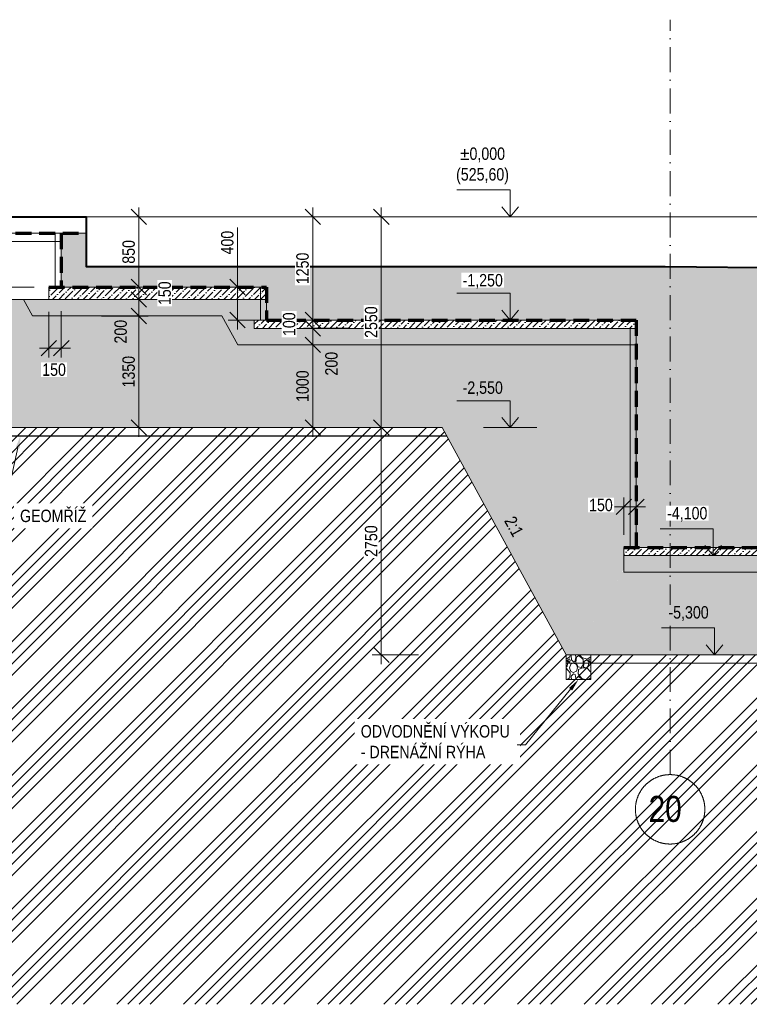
# Model space of a CAD drawing. Header units: millimetres. Extents: x -2694 to 670324, y -147023 to 76385.
# Tile 46 of 51: x 635023 to 643854, y -147023 to -135108. Entities that reach past the tile are written whole.
import ezdxf
from ezdxf import colors
from ezdxf.entities.mleader import LeaderData, LeaderLine
from ezdxf.math import Vec2, Vec3

# ---------------------------------------------------------------- set-up
doc = ezdxf.new("R2010")
doc.units = ezdxf.units.MM
doc.header["$LTSCALE"] = 10
for name, pattern in [('Cerchovana 2x', [0.5, 0.3, -0.1, 0, -0.1]), ('DASHDOT', [25.4, 12.7, -6.35, 0, -6.35]), ('ČÁRKOVANÁ', [19.05, 12.7, -6.35])]:
    doc.linetypes.add(name, pattern=pattern)
doc.layers.get('0').update_dxf_attribs({"lineweight": 20})
doc.layers.get('Defpoints').update_dxf_attribs({"lineweight": 20})
for name, color, linetype, lineweight in [('_A_OSY_HPFM', 253, 'DASHDOT', 13), ('A_CARK', 72, 'ČÁRKOVANÁ', 20), ('A_KOTY', 7, 'Continuous', 13), ('A_LEGENDY', 21, 'Continuous', 13), ('A_TENKA', 4, 'Continuous', 20), ('A_TENKA_ZEMNI_PRACE', 31, 'Continuous', 20), ('A_TUCNA', 1, 'Continuous', 40)]:
    doc.layers.add(name, color=color, linetype=linetype, lineweight=lineweight)
doc.layers.add('A_SRAF', color=8, linetype='Continuous', lineweight=13, transparency=0.3)
doc.layers.add('A_SRAFY_ZB', color=7, linetype='Continuous', lineweight=13, true_color=0xc8c8c8, transparency=0.3)
doc.styles.add('KÓTY', font='ARIALN.TTF')
doc.linetypes.add('CIKCAK', pattern='A,0.00254,-5.08,[131,ltypeshp.shx,S=5.08,R=0,X=-5.08,Y=0],-10.16,[131,ltypeshp.shx,S=5.08,R=180,X=5.08,Y=0],-5.08', length=20.32254)
doc.dimstyles.new('INPROS - 75', dxfattribs={"dimscale": 75, "dimtxt": 2, "dimasz": 2.5, "dimexe": 1.5, "dimexo": 2, "dimtad": 1, "dimdec": 0, "dimrnd": 5, "dimtxsty": 'KÓTY', "dimblk": 'OBLIQUE', "dimcen": 2.5, "dimdle": 1.5, "dimadec": 0, "dimazin": 0, "dimtfac": 1, "dimtdec": 0, "dimtmove": 2, "dimatfit": 3, "dimldrblk": 'OBLIQUE', "dimfxl": 6, "dimfxlon": 1, "dimtfill": 1, "dimlwd": -1, "dimlwe": -1, "dimarcsym": 0})

# ---------------------------------------------------------------- blocks, each defined once
blk = doc.blocks.new('_Oblique')
at = {"color": 0, "linetype": 'ByBlock', "lineweight": -2}
blk.add_line((-0.5, -0.5), (0.5, 0.5), dxfattribs=at)
blk = doc.blocks.new('*D414')
at = {"layer": 'A_KOTY', "color": 0, "transparency": 16777216}
for p, q in [((636465, -138456), (636465, -137381)), ((636465, -137493), (636577, -137493)), ((636465, -138343), (636577, -138343))]:
    blk.add_line(p, q, dxfattribs=at)
at = {"layer": 'Defpoints', "color": 0, "transparency": 16777216}
for p in [(636426, -137493), (636465, -137493), (636426, -138343)]:
    blk.add_point(p, dxfattribs=at)
at = {"layer": 'A_KOTY', "color": 0, "transparency": 16777216, "xscale": 187.5, "yscale": 187.5, "zscale": 187.5}
for p, rotation in [((636465, -137493), 90), ((636465, -138343), 270)]:
    blk.add_blockref('_Oblique', p, dxfattribs=dict(at, rotation=rotation))
at = {"layer": 'A_KOTY', "color": 0, "transparency": 16777216, "insert": (636342, -137918), "char_height": 150, "attachment_point": 5, "rotation": 90, "style": 'KÓTY', "bg_fill": 3, "box_fill_scale": 1.1, "bg_fill_color": 256, "bg_fill_true_color": 13158600, "bg_fill_transparency": 0}
blk.add_mtext('850', dxfattribs=at)
blk = doc.blocks.new('*D415')
at = {"layer": 'A_KOTY', "color": 0, "transparency": 16777216}
for p, q in [((636465, -138231), (636465, -138606)), ((636465, -138343), (636577, -138343)), ((636015, -138494), (636577, -138494))]:
    blk.add_line(p, q, dxfattribs=at)
at = {"layer": 'Defpoints', "color": 0, "transparency": 16777216}
for p in [(636426, -138343), (635376, -138494), (636465, -138494)]:
    blk.add_point(p, dxfattribs=at)
at = {"layer": 'A_KOTY', "color": 0, "transparency": 16777216, "xscale": 187.5, "yscale": 187.5, "zscale": 187.5}
for p, rotation in [((636465, -138343), 90), ((636465, -138494), 270)]:
    blk.add_blockref('_Oblique', p, dxfattribs=dict(at, rotation=rotation))
at = {"layer": 'A_KOTY', "color": 0, "transparency": 16777216, "insert": (636778, -138418), "char_height": 150, "attachment_point": 5, "rotation": 90, "style": 'KÓTY', "bg_fill": 3, "box_fill_scale": 1.1, "bg_fill_color": 256, "bg_fill_true_color": 13158600, "bg_fill_transparency": 0}
blk.add_mtext('150', dxfattribs=at)
blk = doc.blocks.new('*D416')
at = {"layer": 'A_KOTY', "color": 0, "transparency": 16777216}
for p, q in [((636465, -138381), (636465, -138806)), ((636015, -138494), (636577, -138494)), ((636015, -138694), (636577, -138694))]:
    blk.add_line(p, q, dxfattribs=at)
at = {"layer": 'Defpoints', "color": 0, "transparency": 16777216}
for p in [(635376, -138494), (635176, -138694), (636465, -138694)]:
    blk.add_point(p, dxfattribs=at)
at = {"layer": 'A_KOTY', "color": 0, "transparency": 16777216, "xscale": 187.5, "yscale": 187.5, "zscale": 187.5}
for p, rotation in [((636465, -138494), 90), ((636465, -138694), 270)]:
    blk.add_blockref('_Oblique', p, dxfattribs=dict(at, rotation=rotation))
at = {"layer": 'A_KOTY', "color": 0, "transparency": 16777216, "insert": (636245, -138884), "char_height": 150, "attachment_point": 5, "rotation": 90, "style": 'KÓTY', "bg_fill": 3, "box_fill_scale": 1.1, "bg_fill_color": 256, "bg_fill_true_color": 13158600, "bg_fill_transparency": 0}
blk.add_mtext('200', dxfattribs=at)
blk = doc.blocks.new('*D417')
at = {"layer": 'A_KOTY', "color": 0, "transparency": 16777216}
for p, q in [((636465, -138581), (636465, -140156)), ((636015, -138694), (636577, -138694)), ((636015, -140043), (636577, -140043))]:
    blk.add_line(p, q, dxfattribs=at)
at = {"layer": 'Defpoints', "color": 0, "transparency": 16777216}
for p in [(635176, -138694), (635754, -140043), (636465, -140043)]:
    blk.add_point(p, dxfattribs=at)
at = {"layer": 'A_KOTY', "color": 0, "transparency": 16777216, "xscale": 187.5, "yscale": 187.5, "zscale": 187.5}
for p, rotation in [((636465, -138694), 90), ((636465, -140043), 270)]:
    blk.add_blockref('_Oblique', p, dxfattribs=dict(at, rotation=rotation))
at = {"layer": 'A_KOTY', "color": 0, "transparency": 16777216, "insert": (636342, -139368), "char_height": 150, "attachment_point": 5, "rotation": 90, "style": 'KÓTY', "bg_fill": 3, "box_fill_scale": 1.1, "bg_fill_color": 256, "bg_fill_true_color": 13158600, "bg_fill_transparency": 0}
blk.add_mtext('1350', dxfattribs=at)
blk = doc.blocks.new('*D418')
at = {"layer": 'A_KOTY', "color": 0, "transparency": 16777216}
for p, q in [((639850, -137493), (639288, -137493)), ((639400, -137381), (639400, -140156)), ((639850, -140043), (639288, -140043))]:
    blk.add_line(p, q, dxfattribs=at)
at = {"layer": 'Defpoints', "color": 0, "transparency": 16777216}
for p in [(640136, -137493), (639400, -140043), (640136, -140043)]:
    blk.add_point(p, dxfattribs=at)
at = {"layer": 'A_KOTY', "color": 0, "transparency": 16777216, "xscale": 187.5, "yscale": 187.5, "zscale": 187.5}
for p, rotation in [((639400, -137493), 90), ((639400, -140043), 270)]:
    blk.add_blockref('_Oblique', p, dxfattribs=dict(at, rotation=rotation))
at = {"layer": 'A_KOTY', "color": 0, "transparency": 16777216, "insert": (639277, -138768), "char_height": 150, "attachment_point": 5, "rotation": 90, "style": 'KÓTY', "bg_fill": 3, "box_fill_scale": 1.1, "bg_fill_color": 256, "bg_fill_true_color": 13158600, "bg_fill_transparency": 0}
blk.add_mtext('2550', dxfattribs=at)
blk = doc.blocks.new('*D419')
at = {"layer": 'A_KOTY', "color": 0, "transparency": 16777216}
for p, q in [((639400, -139931), (639400, -142906)), ((639850, -140043), (639288, -140043)), ((639850, -142793), (639288, -142793))]:
    blk.add_line(p, q, dxfattribs=at)
at = {"layer": 'Defpoints', "color": 0, "transparency": 16777216}
for p in [(640136, -140043), (639400, -142793), (641636, -142793)]:
    blk.add_point(p, dxfattribs=at)
at = {"layer": 'A_KOTY', "color": 0, "transparency": 16777216, "xscale": 187.5, "yscale": 187.5, "zscale": 187.5}
for p, rotation in [((639400, -140043), 90), ((639400, -142793), 270)]:
    blk.add_blockref('_Oblique', p, dxfattribs=dict(at, rotation=rotation))
at = {"layer": 'A_KOTY', "color": 0, "transparency": 16777216, "insert": (639277, -141418), "char_height": 150, "attachment_point": 5, "rotation": 90, "style": 'KÓTY', "bg_fill": 3, "box_fill_scale": 1.1, "bg_fill_color": 256, "bg_fill_true_color": 13158600, "bg_fill_transparency": 0}
blk.add_mtext('2750', dxfattribs=at)
blk = doc.blocks.new('*D420')
at = {"layer": 'A_KOTY', "color": 0, "transparency": 16777216}
for p, q in [((638570, -138856), (638570, -137381)), ((638570, -137493), (638683, -137493)), ((638570, -138743), (638683, -138743))]:
    blk.add_line(p, q, dxfattribs=at)
at = {"layer": 'Defpoints', "color": 0, "transparency": 16777216}
for p in [(638552, -137493), (638570, -137493), (638552, -138743)]:
    blk.add_point(p, dxfattribs=at)
at = {"layer": 'A_KOTY', "color": 0, "transparency": 16777216, "xscale": 187.5, "yscale": 187.5, "zscale": 187.5}
for p, rotation in [((638570, -137493), 90), ((638570, -138743), 270)]:
    blk.add_blockref('_Oblique', p, dxfattribs=dict(at, rotation=rotation))
at = {"layer": 'A_KOTY', "color": 0, "transparency": 16777216, "insert": (638447, -138118), "char_height": 150, "attachment_point": 5, "rotation": 90, "style": 'KÓTY', "bg_fill": 3, "box_fill_scale": 1.1, "bg_fill_color": 256, "bg_fill_true_color": 13158600, "bg_fill_transparency": 0}
blk.add_mtext('1250', dxfattribs=at)
blk = doc.blocks.new('*D421')
at = {"layer": 'A_KOTY', "color": 0, "transparency": 16777216}
for p, q in [((638570, -138631), (638570, -138956)), ((638570, -138743), (638683, -138743)), ((639020, -138843), (638458, -138843))]:
    blk.add_line(p, q, dxfattribs=at)
at = {"layer": 'Defpoints', "color": 0, "transparency": 16777216}
for p in [(638552, -138743), (638570, -138843), (639400, -138843)]:
    blk.add_point(p, dxfattribs=at)
at = {"layer": 'A_KOTY', "color": 0, "transparency": 16777216, "xscale": 187.5, "yscale": 187.5, "zscale": 187.5}
for p, rotation in [((638570, -138743), 90), ((638570, -138843), 270)]:
    blk.add_blockref('_Oblique', p, dxfattribs=dict(at, rotation=rotation))
at = {"layer": 'A_KOTY', "color": 0, "transparency": 16777216, "insert": (638285, -138793), "char_height": 150, "attachment_point": 5, "rotation": 90, "style": 'KÓTY', "bg_fill": 3, "box_fill_scale": 1.1, "bg_fill_color": 256, "bg_fill_true_color": 13158600, "bg_fill_transparency": 0}
blk.add_mtext('100', dxfattribs=at)
blk = doc.blocks.new('*D422')
at = {"layer": 'A_KOTY', "color": 0, "transparency": 16777216}
for p, q in [((638570, -138731), (638570, -139156)), ((639020, -138843), (638458, -138843)), ((639020, -139043), (638458, -139043))]:
    blk.add_line(p, q, dxfattribs=at)
at = {"layer": 'Defpoints', "color": 0, "transparency": 16777216}
for p in [(639400, -138843), (638570, -139043), (639400, -139043)]:
    blk.add_point(p, dxfattribs=at)
at = {"layer": 'A_KOTY', "color": 0, "transparency": 16777216, "xscale": 187.5, "yscale": 187.5, "zscale": 187.5, "rotation": 90}
blk.add_blockref('_Oblique', (638570, -138843), dxfattribs=at)
at = {"layer": 'A_KOTY', "color": 0, "transparency": 16777216, "insert": (638797, -139271), "char_height": 150, "attachment_point": 5, "rotation": 90, "style": 'KÓTY', "bg_fill": 3, "box_fill_scale": 1.1, "bg_fill_color": 256, "bg_fill_true_color": 13158600, "bg_fill_transparency": 0}
blk.add_mtext('200', dxfattribs=at)
at = {"layer": 'A_KOTY', "color": 0, "transparency": 16777216, "xscale": 187.5, "yscale": 187.5, "zscale": 187.5, "rotation": 270}
blk.add_blockref('_Oblique', (638570, -139043), dxfattribs=at)
blk = doc.blocks.new('*D423')
at = {"layer": 'A_KOTY', "color": 0, "transparency": 16777216}
for p, q in [((638570, -138931), (638570, -140156)), ((639020, -139043), (638458, -139043)), ((639020, -140043), (638458, -140043))]:
    blk.add_line(p, q, dxfattribs=at)
at = {"layer": 'Defpoints', "color": 0, "transparency": 16777216}
for p in [(639400, -139043), (638570, -140043), (639400, -140043)]:
    blk.add_point(p, dxfattribs=at)
at = {"layer": 'A_KOTY', "color": 0, "transparency": 16777216, "xscale": 187.5, "yscale": 187.5, "zscale": 187.5}
for p, rotation in [((638570, -139043), 90), ((638570, -140043), 270)]:
    blk.add_blockref('_Oblique', p, dxfattribs=dict(at, rotation=rotation))
at = {"layer": 'A_KOTY', "color": 0, "transparency": 16777216, "insert": (638447, -139543), "char_height": 150, "attachment_point": 5, "rotation": 90, "style": 'KÓTY', "bg_fill": 3, "box_fill_scale": 1.1, "bg_fill_color": 256, "bg_fill_true_color": 13158600, "bg_fill_transparency": 0}
blk.add_mtext('1000', dxfattribs=at)
blk = doc.blocks.new('*D425')
at = {"layer": 'A_KOTY', "color": 0, "transparency": 16777216}
for p, q in [((637659, -137621), (637659, -138343)), ((637659, -138856), (637659, -138231)), ((637861, -138343), (637547, -138343)), ((637861, -138743), (637547, -138743))]:
    blk.add_line(p, q, dxfattribs=at)
at = {"layer": 'Defpoints', "color": 0, "transparency": 16777216}
for p in [(637659, -138343), (638011, -138343), (638011, -138743)]:
    blk.add_point(p, dxfattribs=at)
at = {"layer": 'A_KOTY', "color": 0, "transparency": 16777216, "xscale": 187.5, "yscale": 187.5, "zscale": 187.5}
for p, rotation in [((637659, -138343), 90), ((637659, -138743), 270)]:
    blk.add_blockref('_Oblique', p, dxfattribs=dict(at, rotation=rotation))
at = {"layer": 'A_KOTY', "color": 0, "transparency": 16777216, "insert": (637536, -137806), "char_height": 150, "attachment_point": 5, "rotation": 90, "style": 'KÓTY', "bg_fill": 3, "box_fill_scale": 1.1, "bg_fill_color": 256, "bg_fill_true_color": 13158600, "bg_fill_transparency": 0}
blk.add_mtext('400', dxfattribs=at)
blk = doc.blocks.new('*D439')
at = {"layer": 'A_KOTY', "color": 0, "transparency": 16777216}
for p, q in [((642336, -141343), (642336, -140889)), ((642486, -141343), (642486, -140889)), ((642599, -141002), (642224, -141002))]:
    blk.add_line(p, q, dxfattribs=at)
at = {"layer": 'Defpoints', "color": 0, "transparency": 16777216}
for p in [(642336, -141002), (642336, -141493), (642486, -141493)]:
    blk.add_point(p, dxfattribs=at)
at = {"layer": 'A_KOTY', "color": 0, "transparency": 16777216, "xscale": 187.5, "yscale": 187.5, "zscale": 187.5}
blk.add_blockref('_Oblique', (642486, -141002), dxfattribs=at)
at = {"layer": 'A_KOTY', "color": 0, "transparency": 16777216, "insert": (642058, -140982), "char_height": 150, "attachment_point": 5, "style": 'KÓTY', "bg_fill": 3, "box_fill_scale": 1.1, "bg_fill_color": 256, "bg_fill_true_color": 13158600, "bg_fill_transparency": 0}
blk.add_mtext('150', dxfattribs=at)
at = {"layer": 'A_KOTY', "color": 0, "transparency": 16777216, "xscale": 187.5, "yscale": 187.5, "zscale": 187.5, "rotation": 180}
blk.add_blockref('_Oblique', (642336, -141002), dxfattribs=at)
blk = doc.blocks.new('*D441')
at = {"layer": 'A_KOTY', "color": 0, "transparency": 16777216}
for p, q in [((635376, -138644), (635376, -139196)), ((635526, -138634), (635526, -139196)), ((635639, -139084), (635264, -139084))]:
    blk.add_line(p, q, dxfattribs=at)
at = {"layer": 'Defpoints', "color": 0, "transparency": 16777216}
for p in [(635526, -138343), (635376, -138494), (635376, -139084)]:
    blk.add_point(p, dxfattribs=at)
at = {"layer": 'A_KOTY', "color": 0, "transparency": 16777216, "xscale": 187.5, "yscale": 187.5, "zscale": 187.5, "rotation": 180}
blk.add_blockref('_Oblique', (635376, -139084), dxfattribs=at)
at = {"layer": 'A_KOTY', "color": 0, "transparency": 16777216, "xscale": 187.5, "yscale": 187.5, "zscale": 187.5}
blk.add_blockref('_Oblique', (635526, -139084), dxfattribs=at)
at = {"layer": 'A_KOTY', "color": 0, "transparency": 16777216, "insert": (635439, -139344), "char_height": 150, "attachment_point": 5, "style": 'KÓTY', "bg_fill": 3, "box_fill_scale": 1.1, "bg_fill_color": 256, "bg_fill_true_color": 13158600, "bg_fill_transparency": 0}
blk.add_mtext('150', dxfattribs=at)

msp = doc.modelspace()

# ---------------------------------------------------------------- hatches: boundary and pattern name
at = {"layer": 'A_SRAF'}
h = msp.add_hatch(dxfattribs=at)
h.set_pattern_fill('ANSI36', color=256, scale=16.5, angle=-1.27e-14)
h.paths.add_polyline_path([(638011.3, -138343.2), (636876.3, -138343.2), (636426.3, -138343.2), (635526.3, -138343.2), (635376.3, -138343.2), (635376.2, -138493.5), (636876.2, -138493.6), (638011.3, -138493.7)])
h = msp.add_hatch(dxfattribs=at)
h.set_pattern_fill('ANSI34', color=256, scale=30)
h.set_pattern_definition([(45, (0, 29851), (-404.11153, 404.11153), []), (45, (134.7, 29851), (-404.11153, 404.11153), []), (45, (269.4, 29851), (-404.11153, 404.11153), []), (45, (404.1, 29851), (-404.11153, 404.11153), [])])
h.paths.add_polyline_path([(670067, -138493.2), (668249.3, -138493.3), (667474.3, -140043.2), (658711.8, -140043.2), (657211.8, -142793.2), (641635.7, -142793.2), (640135.7, -140043.2), (631301.5, -140043.2), (631056.1, -139593.2), (628780.5, -139593.2), (628780.5, -147022.8), (670067.2, -147022.8)])
h = msp.add_hatch(dxfattribs=at)
h.set_pattern_fill('GRAVEL', color=256, scale=11, angle=-90)
h.paths.add_polyline_path([(638011.3, -138493.7), (635067.3, -138493.5), (635176.4, -138693.5), (637470.7, -138693.5), (637661.4, -139043.2), (637811.4, -139043.2), (642486.3, -139043.2), (642486.3, -138843.2), (639361.3, -138843.2), (637861.3, -138843.2), (637861.3, -138743.2), (638011.3, -138743.2)])
h = msp.add_hatch(dxfattribs=at)
h.set_pattern_fill('ANSI36', color=256, scale=16.5, angle=-1.27e-14)
h.paths.add_polyline_path([(642486.3, -138743.2), (639361.3, -138743.2), (638011.3, -138743.2), (637861.3, -138743.2), (637861.3, -138843.2), (639361.3, -138843.2), (642486.3, -138843.2)])
h = msp.add_hatch(dxfattribs=at)
h.set_pattern_fill('GRAVEL', color=256, scale=11, angle=-90)
h.paths.add_polyline_path([(649673.8, -141049.4), (648173.8, -141049.4), (648173.8, -141493.2), (648323.8, -141493.2), (648323.8, -141593.2), (648173.8, -141593.2), (642428.5, -141593.2), (642336.3, -141753), (642336.3, -141793.2), (656511.2, -141793.2), (656511.2, -141753), (656419, -141593.2), (656361.2, -141593.2), (649523.8, -141593.2), (649523.8, -141493.2), (649673.8, -141493.2)])
h.paths.add_polyline_path([(642428.5, -141593.2), (642336.3, -141593.2), (642336.3, -141753)], flags=17)
h.paths.add_polyline_path([(656511.2, -141593.2), (656419, -141593.2), (656511.2, -141753)], flags=17)
h = msp.add_hatch(dxfattribs=at)
h.set_pattern_fill('ANSI36', color=256, scale=16.5, angle=-1.27e-14)
h.paths.add_polyline_path([(642486.3, -141493.2), (642336.3, -141493.2), (642336.3, -141593.2), (642428.5, -141593.2)])
h.paths.add_polyline_path([(648323.8, -141493.2), (648173.8, -141493.2), (642486.3, -141493.2), (642428.5, -141593.2), (648173.8, -141593.2), (648323.8, -141593.2)])
h = msp.add_hatch(dxfattribs=at)
h.set_pattern_fill('GRAVEL', color=256, scale=10, angle=-90)
h.set_pattern_definition([(138.0127875, (624199.927, 211448.986), (-2285.9999999, 2032.0000002), [34.17214, -3383.04836]), (94.969741, (624174.527, 211471.846), (254.00001447, -3047.9999988), [58.64047, -5805.40489]), (42.510447, (624169.447, 211530.266), (-2793.999999, -2540.0000011), [41.34815, -4093.47228]), (177.273689, (624105.947, 211629.326), (5079.99999997, -254.00000053), [53.40045, -5286.64374]), (202.833654, (624052.607, 211631.866), (3047.99999996, 1270.0000001), [52.36337, -5183.98077]), (267.273689, (624004.347, 211611.546), (254.00000053, 5079.99999997), [53.40045, -5286.64374]), (307.6942405, (624001.807, 211558.206), (-2540.0000002, 3301.99999985), [70.61937, -6991.31153]), (342.2553284, (624044.987, 211502.326), (5587.99999985, -1778.00000048), [66.67195, -6600.52566]), (31.4295656, (624108.487, 211482.006), (3301.99999982, 2032.0000003), [53.5813, -5304.55457]), (85.236358, (624154.207, 211509.946), (-254.0000004, -2794), [61.17133, -2997.3937]), (132.3974378, (624159.287, 211570.906), (-2794.0000001, 3047.9999999), [79.1078, -7831.67725]), (48.814075, (624103.407, 211377.866), (1524.0000001, 1777.9999999), [27.00045, -2673.05658]), (81.4692344, (624121.187, 211398.186), (-507.99999942, -3302.0000001), [51.3682, -5085.4639]), (135, (624128.8, 211448.99), (-254, 8e-14), [35.92093, -323.28931]), (113.19859, (624159.287, 211466.766), (508, -1270), [19.34413, -1915.06224]), (201.80141, (624151.667, 211484.546), (762, 254), [27.35656, -1340.4753]), (300.963757, (624126.267, 211474.386), (508, -762), [44.43197, -1436.62982]), (71.56505, (624149.13, 211436.286), (-254, -508), [32.12871, -771.08981]), (286.3895403, (624151.667, 211631.866), (762, -2540), [45.0088, -4455.88267]), (340.346176, (624164.367, 211588.686), (-2794, 1016.0000001), [37.7599, -3738.22157]), (203.19859, (624199.927, 211436.286), (1270, 508), [38.68801, -1895.71836]), (253.6104597, (624164.367, 211421.046), (761.9999998, 2540.00000005), [45.0088, -4455.88267]), (249.443955, (623994.187, 211631.866), (508, 1270), [43.40352, -2126.77343]), (204.7751406, (623978.947, 211591.226), (2793.9999993, 1270.0000015), [36.36721, -3600.35934]), (336.80141, (623945.927, 211433.746), (1270, -508), [38.68801, -1895.71836]), (287.3540246, (623981.487, 211418.506), (-1016.0000002, 3301.99999993), [42.57827, -4215.2376]), (339.443955, (623945.927, 211558.206), (-1270, 508), [21.70176, -2148.4752]), (11.309932, (623945.927, 211448.986), (1016, 254), [12.95146, -1282.1995]), (75.963757, (623958.627, 211451.526), (-254, -762), [52.36337, -994.90546]), (96.009006, (623971.327, 211502.326), (254.00000013, -2540), [48.5267, -4804.13649]), (213.690068, (624103.41, 211474.386), (508, 254), [36.63239, -879.17764]), (263.1572266, (624072.927, 211454.066), (-507.99999977, -4318.00000003), [63.95568, -6331.6009]), (330.945396, (624065.307, 211390.566), (-1778, 1016), [26.15082, -2588.93923]), (360, (624088.17, 211377.87), (254, 254), [15.24, -238.76]), (30.256437, (623978.947, 211507.406), (-1778.0000001, -1015.9999999), [35.2867, -3493.39408]), (318.0127875, (624009.427, 211525.186), (2285.9999999, -2032.0000002), [68.34429, -3348.87622]), (270, (624060.23, 211479.47), (254, -254), [66.04, -187.96]), (235.3048465, (624060.227, 211413.426), (-1777.9999986, -2540.00000096), [40.16096, -3975.93167]), (164.054604, (624037.367, 211380.406), (-1016, 254), [36.9829, -1812.165]), (117.6459754, (624001.807, 211390.566), (-2539.99999966, 4826.00000018), [60.21451, -5961.24644]), (85.4260787, (623973.867, 211443.906), (254, 3302), [63.70295, -6306.58465])])
h.paths.add_polyline_path([(641935.7, -143093.2), (641935.7, -142793.2), (641635.7, -142793.2), (641635.7, -143093.2)])
at = {"layer": 'A_SRAFY_ZB', "linetype": 'Continuous', "lineweight": -3}
for points in [[(635826.3, -137693.2), (635526.3, -137693.2), (635526.3, -138093.2), (635826.3, -138093.2)], [(636426.3, -138093.2), (635526.3, -138093.2), (635526.3, -138343.2), (636426.3, -138343.2)], [(638011.3, -138093.2), (636426.3, -138093.2), (636426.3, -138343.2), (638011.3, -138343.2)], [(647373.8, -139893.2), (647373.8, -138142), (642486.3, -138093.2), (642486.3, -141493.2), (648173.8, -141493.2), (648173.8, -139893.2)]]:
    msp.add_hatch(color=256, dxfattribs=at).paths.add_polyline_path(points, flags=0)
msp.add_hatch(color=256, dxfattribs=at).paths.add_polyline_path([(642486.3, -138743.2), (642486.3, -138093.2), (638011.3, -138093.2), (638011.3, -138743.2)])

# ---------------------------------------------------------------- linework, layer by layer
at = {"layer": '_A_OSY_HPFM', "linetype": 'Cerchovana 2x', "ltscale": 100, "transparency": 33554687}
msp.add_line((642895.6, -144243.5), (642895.6, -135108.3), dxfattribs=at)
at = {"layer": '_A_OSY_HPFM', "linetype": 'Cerchovana 2x', "ltscale": 1000, "transparency": 33554687}
msp.add_circle((642895.6, -144663.5), 420, dxfattribs=at)
at = {"layer": 'A_CARK', "color": 1, "lineweight": 70, "ltscale": 1.5}
for points in [[(632973.8, -137693.2), (635826.3, -137693.2)], [(635526.3, -137693.2), (635526.3, -138343.2)], [(635376.3, -138343.2), (638011.3, -138343.2), (638011.3, -138743.2), (642486.3, -138743.2), (642486.3, -141493.2)], [(642336.3, -141493.2), (648323.8, -141493.2)]]:
    msp.add_lwpolyline(points, dxfattribs=at)
at = {"layer": 'A_CARK', "linetype": 'CIKCAK', "lineweight": 15, "ltscale": 0.4}
for points in [[(635451.3, -138343.2), (635451.3, -137693.2)], [(637936.3, -138743.2), (637936.3, -138343.2)], [(642411.3, -141493.2), (642411.3, -138843.2)]]:
    msp.add_lwpolyline(points, dxfattribs=at)
at = {"layer": 'A_CARK', "color": 6, "linetype": 'CIKCAK', "lineweight": 30, "ltscale": 0.7}
for points in [[(631301.5, -140142.7), (640190, -140142.8)], [(641635.7, -142892.7), (657211.8, -142893.2)]]:
    msp.add_lwpolyline(points, dxfattribs=at)
at = {"layer": 'A_KOTY'}
for p, q in [((640959.9, -137168.9), (640959.9, -137493.2)), ((640959.9, -137493.2), (640859.2, -137371.9)), ((640959.9, -137493.2), (641060.6, -137371.9)), ((640959.9, -137493.2), (641060.6, -137371.9)), ((640959.9, -138418.9), (640959.9, -138743.2)), ((640959.9, -138743.2), (640859.2, -138621.9)), ((640959.9, -138743.2), (641060.6, -138621.9)), ((640959.9, -138743.2), (641060.6, -138621.9)), ((640959.9, -139718.9), (640959.9, -140043.2)), ((640959.9, -140043.2), (640859.2, -139921.9)), ((640959.9, -140043.2), (641060.6, -139921.9)), ((640959.9, -140043.2), (641060.6, -139921.9)), ((643418.3, -141268.9), (643418.3, -141593.2)), ((643418.3, -141593.2), (643317.6, -141471.9)), ((643418.3, -141593.2), (643519, -141471.9)), ((643418.3, -141593.2), (643519, -141471.9)), ((643434.1, -142468.9), (643434.1, -142793.2)), ((643434.1, -142793.2), (643333.5, -142671.9)), ((643434.1, -142793.2), (643534.8, -142671.9)), ((643434.1, -142793.2), (643534.8, -142671.9))]:
    msp.add_line(p, q, dxfattribs=at)
for points in [[(640315.7, -137168.9), (640959.9, -137168.9)], [(640637.8, -137493.2), (641282, -137493.2)], [(640315.7, -138418.9), (640959.9, -138418.9)], [(640637.8, -138743.2), (641282, -138743.2)], [(640315.7, -139718.9), (640959.9, -139718.9)], [(640637.8, -140043.2), (641282, -140043.2)], [(642774.1, -141268.9), (643418.3, -141268.9)], [(643096.2, -141593.2), (643740.4, -141593.2)], [(642789.9, -142468.9), (643434.1, -142468.9)], [(643112, -142793.2), (643756.2, -142793.2)]]:
    msp.add_lwpolyline(points, dxfattribs=at)
at = {"layer": 'A_TENKA'}
for p, q in [((635526.3, -137693.2), (635526.3, -138093.2)), ((635826.3, -137693.2), (635526.3, -137693.2)), ((635826.3, -138093.2), (635826.3, -137693.2)), ((635526.3, -138093.2), (635526.3, -138343.2)), ((636426.3, -138093.2), (635826.3, -138093.2)), ((638011.3, -138093.2), (636426.3, -138093.2)), ((642836.3, -138093.2), (638011.3, -138093.2)), ((642836.3, -138096.7), (642836.3, -138093.2)), ((647373.8, -138142), (642836.3, -138096.7)), ((635526.3, -138343.2), (636426.3, -138343.2)), ((636426.3, -138343.2), (638011.3, -138343.2)), ((638011.3, -138343.2), (638011.3, -138743.2)), ((638011.3, -138743.2), (642486.3, -138743.2)), ((642486.3, -138743.2), (642486.3, -141493.2)), ((642486.3, -141493.2), (648173.8, -141493.2))]:
    msp.add_line(p, q, dxfattribs=at)
at = {"layer": 'A_TENKA', "color": 5}
msp.add_lwpolyline([(632173.8, -137493.2), (670067.2, -137493.2)], dxfattribs=at)
at = {"layer": 'A_TENKA'}
msp.add_lwpolyline([(632973.8, -137493.2), (635826.3, -137493.2), (635826.3, -137693.2), (632973.8, -137693.2)], close=True, dxfattribs=at)
for points in [[(633223.8, -137693.2), (633223.8, -137793.2), (635526.3, -137793.2)], [(635526.3, -138343.2), (635376.3, -138343.2), (635376.2, -138493.5), (636876.2, -138493.6), (638011.3, -138493.7), (638011.3, -138343.2), (636876.3, -138343.2)], [(638011.3, -138743.2), (637861.3, -138743.2), (637861.3, -138843.2), (639361.3, -138843.2), (642486.3, -138843.2), (642486.3, -138743.2), (639361.3, -138743.2)], [(642486.3, -141493.2), (642336.3, -141493.2), (642336.3, -141593.2), (648173.8, -141593.2), (648323.8, -141593.2), (648323.8, -141493.2), (648173.8, -141493.2)]]:
    msp.add_lwpolyline(points, dxfattribs=at)
at = {"layer": 'A_TENKA_ZEMNI_PRACE', "linetype": 'Continuous', "transparency": 33554687}
for p, q in [((635067.3, -138493.5), (635176.4, -138693.5)), ((640135.7, -140043.2), (641635.7, -142793.2))]:
    msp.add_line(p, q, dxfattribs=at)
at = {"layer": 'A_TENKA_ZEMNI_PRACE'}
for points in [[(638011.3, -138493.7), (628780.5, -138493.2)], [(635326.4, -138693.5), (635176.4, -138693.5), (635067.3, -138493.5)], [(635176.4, -138693.5), (637470.7, -138693.5)], [(637811.4, -139043.2), (637661.4, -139043.2), (637470.7, -138693.5)], [(638011.3, -138693.5), (638021.2, -138693.5)], [(637811.4, -139043.2), (642486.3, -139043.2)], [(642336.3, -141593.2), (642336.3, -141793.2), (656511.2, -141793.2), (656511.2, -141593.2)], [(641635.7, -142793.2), (641635.7, -143093.2), (641935.7, -143093.2), (641935.7, -142793.2)]]:
    msp.add_lwpolyline(points, dxfattribs=at)
at = {"layer": 'A_TENKA_ZEMNI_PRACE', "linetype": 'Continuous', "transparency": 33554687}
for points in [[(640135.7, -140043.2), (631301.5, -140043.2)], [(641635.7, -142793.2), (648923.8, -142793.2)]]:
    msp.add_lwpolyline(points, dxfattribs=at)
at = {"layer": 'A_TUCNA', "color": 23}
msp.add_lwpolyline([(628780.5, -136493.2), (630250.6, -136493.2), (630250.6, -135993.2), (630500.6, -135993.2), (630500.6, -137493.2), (632173.8, -137493.2), (632173.8, -137893.2), (632973.8, -137893.2), (632973.8, -137493.2), (635826.3, -137493.2), (635826.3, -138093.2), (642836.3, -138093.2), (647373.8, -138142), (647373.8, -139893.2), (648173.8, -139893.2), (648173.8, -140649.4), (649673.8, -140657.6)], dxfattribs=at)

# ---------------------------------------------------------------- texts
at = {"layer": '_A_OSY_HPFM', "linetype": 'Cerchovana 2x', "ltscale": 1000, "transparency": 33554687, "style": 'KÓTY'}
msp.add_text('20', height=315, dxfattribs=at).set_placement((642634.8, -144815.7))

# ---------------------------------------------------------------- next in the draw order: texts
at = {"layer": 'A_KOTY', "char_height": 150, "attachment_point": 5, "style": 'KÓTY', "bg_fill": 3, "box_fill_scale": 1.1, "bg_fill_color": 256, "bg_fill_true_color": 13158600, "bg_fill_transparency": 0}
for s, insert in [('\\A1;%%P0,000\\P(525,60)', (640624.9, -136877.1)), ('\\A1;-1,250', (640627.3, -138274.6)), ('\\A1;-2,550', (640627.3, -139574.6)), ('\\A1;-4,100', (643102.9, -141093.8)), ('\\A1;-5,300', (643118.7, -142293.8))]:
    msp.add_mtext(s, dxfattribs=dict(at, insert=insert))

# ---------------------------------------------------------------- next in the draw order: dimensions: what is measured, and where the dimension line sits
at = {"layer": 'A_KOTY'}
for base, p1, p2, picture, middle in [((636465, -137493.2), (636426.3, -138343.2), (636426.3, -137493.2), '*D414', (636341.5, -137918.2)), ((638570.1, -137493.2), (638552, -138743.2), (638552, -137493.2), '*D420', (638446.6, -138118.2)), ((639400.3, -140043.2), (640135.7, -137493.2), (640135.7, -140043.2), '*D418', (639276.8, -138768.2))]:
    dim = msp.add_linear_dim(base=base, p1=p1, p2=p2, angle=90, dimstyle='INPROS - 75', dxfattribs=at)
    dim.commit()
    dim.dimension.update_dxf_attribs({"geometry": picture, "text_midpoint": middle})
dim = msp.add_linear_dim(base=(637659.3, -138343.2), p1=(638011.3, -138743.2), p2=(638011.3, -138343.2), angle=90, dimstyle='INPROS - 75', override={"dimtmove": 1}, dxfattribs=at)
dim.commit()
dim.dimension.update_dxf_attribs({"geometry": '*D425', "text_midpoint": (637535.8, -137805.7), "dimtype": 160})

# ---------------------------------------------------------------- next in the draw order: leaders
at = {"layer": 'A_LEGENDY'}
ml = msp.add_multileader_mtext('Standard', dxfattribs=at)
ml.set_content('ODVODNĚNÍ VÝKOPU \\P- DRENÁŽNÍ RÝHA', color=256, style='KÓTY')
ml.set_leader_properties(color=256, linetype='Continuous', lineweight=-1)
ml.build(insert=Vec2(0, 0))
ml.multileader.update_dxf_attribs({"text_left_attachment_type": 2, "text_right_attachment_type": 2, "dogleg_length": 66.7, "arrow_head_size": 150})
ctx = ml.context
ctx.base_point, ctx.char_height, ctx.arrow_head_size, ctx.landing_gap_size, ctx.plane_origin = Vec3(639038.7, -143883.7), 150, 150, 112.5, Vec3(645996.3, -138095.6)
ctx.left_attachment, ctx.right_attachment = 2, 2
notes = []
notes.append((ctx, [(1, (1, 1, 0), (641145.3, -143883.7), (-1, 0), 100, [(0, [(641785.7, -143093.2)], 0, [])])]))
ctx.mtext.insert, ctx.mtext.rotation, ctx.mtext.defined_height, ctx.mtext.flow_direction = Vec3(639151.2, -143644.7), 6.2831853, 238.9, 5
ctx.mtext.has_bg_fill, ctx.mtext.bg_color, ctx.mtext.bg_scale_factor, ctx.mtext.bg_transparency, ctx.mtext.use_window_bg_color = 1, -1027028792, 1.5, 0, 1
for ctx, leaders in notes:
    for number, flags, end, landing, length, lines in leaders:
        leader = LeaderData()
        leader.index, (leader.has_last_leader_line, leader.has_dogleg_vector, leader.attachment_direction) = number, flags
        leader.last_leader_point, leader.dogleg_vector, leader.dogleg_length = Vec3(end), Vec3(landing), length
        for number, points, colour, breaks in lines:
            line = LeaderLine()
            line.index, line.vertices, line.color, line.breaks = number, Vec3.list(points), colors.encode_raw_color(colour), breaks
            leader.lines.append(line)
        ctx.leaders.append(leader)

# ---------------------------------------------------------------- next in the draw order: dimensions: what is measured, and where the dimension line sits
at = {"layer": 'A_KOTY'}
for base, p1, p2, picture, middle in [((636465, -138493.5), (636426.3, -138343.2), (635376.2, -138493.5), '*D415', (636777.7, -138418.3)), ((638570.1, -138843.2), (638552, -138743.2), (639400.3, -138843.2), '*D421', (638285.4, -138793.2))]:
    dim = msp.add_linear_dim(base=base, p1=p1, p2=p2, angle=90, dimstyle='INPROS - 75', dxfattribs=at)
    dim.commit()
    dim.dimension.update_dxf_attribs({"geometry": picture, "text_midpoint": middle, "dimtype": 160})
dim = msp.add_linear_dim(base=(639400.3, -142793.2), p1=(640135.7, -140043.2), p2=(641635.7, -142793.2), angle=90, dimstyle='INPROS - 75', dxfattribs=at)
dim.commit()
dim.dimension.update_dxf_attribs({"geometry": '*D419', "text_midpoint": (639276.8, -141418.2)})

# ---------------------------------------------------------------- next in the draw order: texts
at = {"layer": 'A_KOTY', "insert": (641005.6, -141240.3), "char_height": 150, "attachment_point": 5, "rotation": 298.61046, "style": 'KÓTY', "bg_fill": 3, "box_fill_scale": 1.1, "bg_fill_color": 256, "bg_fill_true_color": 13158600, "bg_fill_transparency": 0}
msp.add_mtext('\\A1;2:1', dxfattribs=at)

# ---------------------------------------------------------------- next in the draw order: dimensions: what is measured, and where the dimension line sits
at = {"layer": 'A_KOTY'}
for base, p1, p2, picture, middle in [((636465, -138693.5), (635376.2, -138493.5), (635176.4, -138693.5), '*D416', (636244.9, -138884.4)), ((638570.1, -139043.2), (639400.3, -138843.2), (639400.3, -139043.2), '*D422', (638797.1, -139271.5))]:
    dim = msp.add_linear_dim(base=base, p1=p1, p2=p2, angle=90, dimstyle='INPROS - 75', dxfattribs=at)
    dim.commit()
    dim.dimension.update_dxf_attribs({"geometry": picture, "text_midpoint": middle, "dimtype": 160})

# ---------------------------------------------------------------- next in the draw order: linework, layer by layer
msp.add_lwpolyline([(634555.4, -138343.2), (635199.6, -138343.2)], dxfattribs=at)

# ---------------------------------------------------------------- next in the draw order: dimensions: what is measured, and where the dimension line sits
for base, p1, p2, picture, middle in [((636465, -140043.2), (635176.4, -138693.5), (635754.4, -140043.2), '*D417', (636341.5, -139368.3)), ((638570.1, -140043.2), (639400.3, -139043.2), (639400.3, -140043.2), '*D423', (638446.6, -139543.2))]:
    dim = msp.add_linear_dim(base=base, p1=p1, p2=p2, angle=90, dimstyle='INPROS - 75', dxfattribs=at)
    dim.commit()
    dim.dimension.update_dxf_attribs({"geometry": picture, "text_midpoint": middle})

# ---------------------------------------------------------------- next in the draw order: hatches: boundary and pattern name
at = {"layer": 'A_SRAF'}
h = msp.add_hatch(dxfattribs=at)
h.set_pattern_fill('AR-CONC', color=256, scale=2)
h.paths.add_polyline_path([(658711.8, -140043.2), (667474.3, -140043.2), (668249.3, -138493.3), (663780.2, -138493.5), (663671.1, -138693.5), (663521.1, -138693.5), (661376.8, -138693.5), (661186.1, -139043.2), (661036.1, -139043.2), (656361.2, -139043.2), (656361.2, -141493.2), (656511.2, -141493.2), (656511.2, -141593.2), (656511.2, -141753), (657111.8, -142793.2), (657211.8, -142793.2)])
h.paths.add_polyline_path([(656511.2, -141753), (656511.2, -141793.2), (642313, -141793.2), (641735.7, -142793.2), (657111.8, -142793.2)])
h.paths.add_polyline_path([(642486.3, -139043.2), (637811.4, -139043.2), (637661.4, -139043.2), (637470.7, -138693.5), (635176.4, -138693.5), (635067.3, -138493.5), (628780.5, -138493.2), (628780.5, -139593.2), (631056.1, -139593.2), (631301.5, -140043.2), (640135.7, -140043.2), (641635.7, -142793.2), (641735.7, -142793.2), (642336.3, -141753), (642336.3, -141593.2), (642336.3, -141493.2), (642486.3, -141493.2)])
h.paths.add_polyline_path([(642201.7, -142525.8), (642318.3, -142727.8), (642498.6, -142623.7), (642382, -142421.7)], flags=24)
h.paths.add_polyline_path([(656531.8, -142723.3), (656648.4, -142521.3), (656468.1, -142417.2), (656351.5, -142619.2)], flags=24)

# ---------------------------------------------------------------- next in the draw order: dimensions: what is measured, and where the dimension line sits
at = {"layer": 'A_KOTY'}
for base, p1, p2, picture, middle in [((635376.2, -139083.7), (635526.3, -138343.2), (635376.2, -138493.5), '*D441', (635439.4, -139344.5)), ((642336.3, -141001.9), (642486.3, -141493.2), (642336.3, -141493.2), '*D439', (642057.6, -140981.9))]:
    dim = msp.add_linear_dim(base=base, p1=p1, p2=p2, dimstyle='INPROS - 75', dxfattribs=at)
    dim.commit()
    dim.dimension.update_dxf_attribs({"geometry": picture, "text_midpoint": middle, "dimtype": 160})

# ---------------------------------------------------------------- next in the draw order: leaders
at = {"layer": 'A_LEGENDY'}
ml = msp.add_multileader_mtext('Standard', dxfattribs=at)
ml.set_content('GEOMŘÍŽ', color=256, style='KÓTY')
ml.set_leader_properties(color=256, linetype='Continuous', lineweight=-1)
ml.build(insert=Vec2(0, 0))
ml.multileader.update_dxf_attribs({"text_left_attachment_type": 2, "text_right_attachment_type": 2, "dogleg_length": 66.7, "arrow_head_size": 150})
ctx = ml.context
ctx.base_point, ctx.char_height, ctx.arrow_head_size, ctx.landing_gap_size, ctx.plane_origin = Vec3(634914.5, -141132.9), 150, 150, 112.5, Vec3(638606.4, -135344.8)
ctx.left_attachment, ctx.right_attachment = 2, 2
notes = []
notes.append((ctx, [(0, (1, 1, 0), (634814.5, -141132.9), (1, 0), 100, [(0, [(635031.9, -140142.7)], 0, [])])]))
ctx.mtext.insert, ctx.mtext.rotation, ctx.mtext.defined_height, ctx.mtext.flow_direction = Vec3(635027, -141037.2), 6.2831853, 238.9, 5
ctx.mtext.has_bg_fill, ctx.mtext.bg_color, ctx.mtext.bg_scale_factor, ctx.mtext.bg_transparency, ctx.mtext.use_window_bg_color = 1, -1027028792, 1.5, 0, 1
for ctx, leaders in notes:
    for number, flags, end, landing, length, lines in leaders:
        leader = LeaderData()
        leader.index, (leader.has_last_leader_line, leader.has_dogleg_vector, leader.attachment_direction) = number, flags
        leader.last_leader_point, leader.dogleg_vector, leader.dogleg_length = Vec3(end), Vec3(landing), length
        for number, points, colour, breaks in lines:
            line = LeaderLine()
            line.index, line.vertices, line.color, line.breaks = number, Vec3.list(points), colors.encode_raw_color(colour), breaks
            leader.lines.append(line)
        ctx.leaders.append(leader)

doc.saveas('drawing.dxf')
